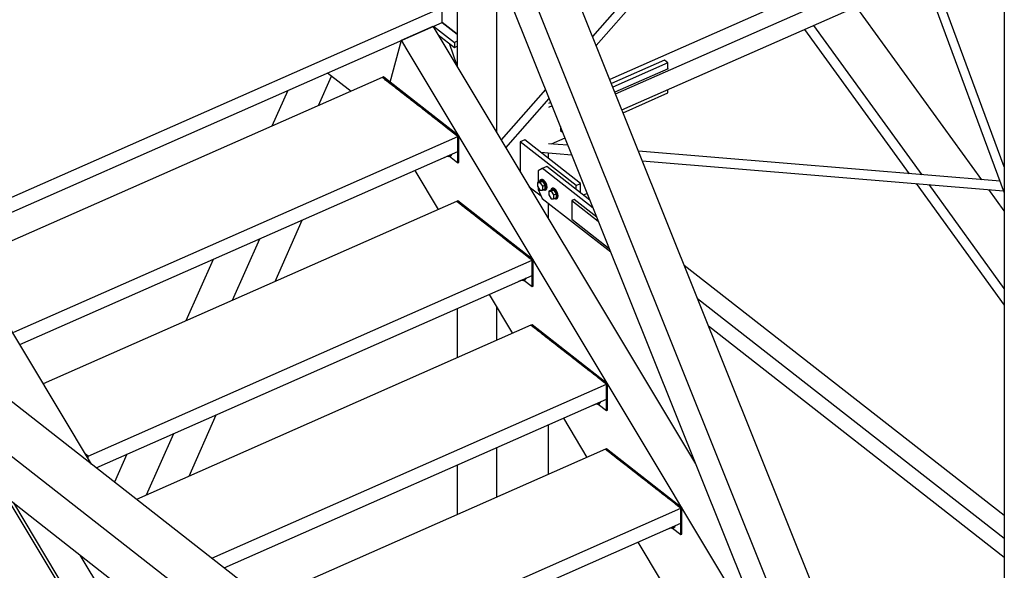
# Paper-space layout 'A0 Advance Steel' of a CAD drawing. Header units: millimetres. Extents: x 292 to 712, y 182 to 776.
# Tile 7 of 61: x 402 to 430, y 379 to 395. Entities that reach past the tile are written whole.
import ezdxf

# ---------------------------------------------------------------- set-up
doc = ezdxf.new("R2010")
doc.units = ezdxf.units.MM
for name, color, linetype in [('AS_Belki', 145, 'CONTINUOUS'), ('AS_Blachy', 30, 'CONTINUOUS'), ('AS_Kraty', 9, 'CONTINUOUS'), ('AS_Schody', 253, 'CONTINUOUS'), ('AS_Sruby', 9, 'CONTINUOUS')]:
    doc.layers.add(name, color=color, linetype=linetype)

psp = doc.layouts.new('A0 Advance Steel')

# ---------------------------------------------------------------- hatches: boundary and pattern name
at = {"layer": 'AS_Kraty', "extrusion": (-7.6233e-17, 0.809331, 0.587353)}
h = psp.add_hatch(dxfattribs=at)
h.set_pattern_fill('GRATE', color=9, scale=0.266667, angle=36.0933, style=0)
h.set_pattern_definition([(36.0933, (-403.17076, -32683.15954), (-0.1246933, 0.171039), []), (126.0933, (-403.17076, -32683.15954), (-0.684156, -0.498773), [])])
h.paths.add_polyline_path([(-413.639, -32680.65), (-413.56, -32680.755), (-414.076, -32681.214), (-414.076, -32687.319), (-414.073, -32687.4), (-414.04, -32687.458), (-407.472, -32696.197), (-403.946, -32693.547), (-403.626, -32693.973), (-396.291, -32688.461), (-393.484, -32686.333), (-390.892, -32682.215), (-390.872, -32682.118), (-390.79, -32681.976), (-390.502, -32681.519), (-390.53, -32681.456), (-399.258, -32669.842)], flags=0)
h = psp.add_hatch(dxfattribs=at)
h.set_pattern_fill('GRATE', color=9, scale=0.266667, angle=36.926, style=0)
h.set_pattern_definition([(36.926, (-406.64341, -32674.21898), (-0.127166, 0.169209), []), (126.926, (-406.6434, -32674.219), (-0.676835, -0.50866), [])])
h.paths.add_polyline_path([(-411.965, -32680.387), (-400.099, -32671.469), (-401.283, -32668.106), (-401.321, -32668.051), (-401.362, -32667.998), (-414.088, -32677.562)], flags=0)
h = psp.add_hatch(dxfattribs=at)
h.set_pattern_fill('GRATE', color=9, scale=0.266667, angle=36.926, style=0)
h.set_pattern_definition([(36.926, (-408.77485, -32671.38286), (-0.127166, 0.169209), []), (126.926, (-408.77485, -32671.3829), (-0.676835, -0.50866), [])])
h.paths.add_polyline_path([(-414.097, -32677.551), (-402.23, -32668.632), (-403.415, -32665.27), (-403.453, -32665.215), (-403.493, -32665.162), (-416.22, -32674.726)], flags=0)
h = psp.add_hatch(dxfattribs=at)
h.set_pattern_fill('GRATE', color=9, scale=0.266667, angle=36.926, style=0)
h.set_pattern_definition([(36.926, (-410.90628, -32668.54674), (-0.127166, 0.169209), []), (126.926, (-410.9063, -32668.54674), (-0.676835, -0.50866), [])])
h.paths.add_polyline_path([(-418.311, -32671.943), (-416.228, -32674.715), (-404.92, -32666.216), (-407.003, -32663.445)], flags=0)
h = psp.add_hatch(dxfattribs=at)
h.set_pattern_fill('GRATE', color=9, scale=0.266667, angle=36.926, style=0)
h.set_pattern_definition([(36.926, (-413.03772, -32665.71062), (-0.127166, 0.169209), []), (126.926, (-413.0377, -32665.7106), (-0.676835, -0.50866), [])])
h.paths.add_polyline_path([(-420.442, -32669.107), (-418.36, -32671.879), (-408.596, -32664.541), (-410.678, -32661.769)], flags=0)

# ---------------------------------------------------------------- linework, layer by layer
at = {"layer": 'AS_Belki', "linetype": 'Continuous', "ltscale": 0.15}
for p, q in [((429.756, 484.716), (429.756, 310.713)), ((429.756, 365.151), (411.565, 410.557)), ((409.869, 409.912), (428.186, 364.192)), ((410.499, 410.087), (428.816, 364.367)), ((423.907, 401.382), (417.95, 394.62)), ((418.053, 394.362), (424.103, 401.229)), ((414.076, 399.412), (414.076, 393.75)), ((426.274, 399.532), (429.756, 390.136)), ((429.756, 390.874), (426.659, 399.231)), ((427.131, 397.219), (418.445, 393.384)), ((415.197, 396.612), (415.197, 391.88)), ((418.612, 392.968), (427.287, 396.798)), ((418.795, 392.51), (427.459, 396.334)), ((429.109, 390.507), (425.512, 395.475)), ((427.397, 390.649), (424.293, 394.936)), ((424.029, 394.82), (427.027, 390.68)), ((410.1, 392.636), (410.474, 393.483)), ((420.118, 393.692), (418.592, 393.018)), ((420.11, 393.698), (420.118, 393.692)), ((409.213, 393.069), (408.761, 392.046)), ((416.607, 393.095), (415.335, 391.651)), ((428.575, 362.824), (390.128, 392.871)), ((415.469, 391.428), (416.71, 392.837)), ((388.849, 392.307), (427.94, 361.756)), ((417.248, 391.495), (416.69, 391.541)), ((416.457, 391.296), (417.357, 391.221)), ((416.69, 391.114), (416.69, 391.277)), ((429.635, 390.463), (419.269, 391.326)), ((388.849, 391.012), (427.94, 360.461)), ((419.379, 391.053), (429.736, 390.19)), ((427.231, 390.399), (429.756, 386.911)), ((429.756, 387.391), (427.601, 390.368)), ((417.802, 390.112), (417.694, 390.065)), ((429.756, 389.613), (429.313, 390.225)), ((416.69, 389.392), (416.69, 389.83)), ((417.423, 389.946), (417.359, 389.917)), ((417.359, 389.917), (418.117, 389.325)), ((417.359, 389.917), (417.359, 389.378)), ((418.071, 389.439), (417.423, 389.946)), ((408.852, 387.591), (409.631, 389.353)), ((417.359, 389.378), (418.432, 388.54)), ((407.633, 387.053), (408.411, 388.815)), ((407.073, 388.224), (406.294, 386.462)), ((429.756, 380.88), (420.582, 388.051)), ((420.962, 387.102), (429.756, 380.229)), ((414.076, 386.82), (414.076, 385.402)), ((415.197, 386.87), (415.197, 385.897)), ((421.277, 386.316), (429.756, 379.689)), ((406.386, 382.007), (407.164, 383.769)), ((416.69, 382.06), (416.69, 383.479)), ((405.166, 381.469), (405.945, 383.231)), ((415.197, 382.82), (415.197, 381.402)), ((404.606, 382.64), (404.25, 381.835)), ((414.076, 382.325), (414.076, 380.907))]:
    psp.add_line(p, q, dxfattribs=at)
at = {"layer": 'AS_Blachy', "linetype": 'Continuous', "ltscale": 0.15}
for p, q in [((420.014, 393.935), (418.493, 393.264)), ((420.11, 393.86), (418.533, 393.164)), ((420.11, 393.86), (420.014, 393.935)), ((420.11, 393.688), (420.11, 393.86)), ((411.957, 393.457), (411.925, 393.442)), ((411.994, 393.389), (411.925, 393.442)), ((412.152, 393.304), (411.957, 393.457)), ((412.022, 393.367), (411.994, 393.389)), ((412.184, 393.24), (412.022, 393.367)), ((414.12, 391.766), (412.152, 393.304)), ((412.321, 393.133), (412.184, 393.24)), ((412.333, 393.124), (412.321, 393.133)), ((412.442, 393.039), (412.333, 393.124)), ((412.451, 393.031), (412.442, 393.039)), ((412.511, 392.985), (412.451, 393.031)), ((412.548, 392.956), (412.511, 392.985)), ((412.632, 392.89), (412.548, 392.956)), ((418.827, 392.43), (420.11, 392.997)), ((420.11, 392.997), (420.11, 393.09)), ((412.666, 392.863), (412.632, 392.89)), ((412.765, 392.786), (412.666, 392.863)), ((412.769, 392.783), (412.765, 392.786)), ((412.824, 392.74), (412.769, 392.783)), ((412.997, 392.605), (412.824, 392.74)), ((416.756, 392.722), (416.69, 392.693)), ((416.796, 392.623), (416.69, 392.576)), ((413.07, 392.548), (412.997, 392.605)), ((413.123, 392.506), (413.07, 392.548)), ((413.129, 392.501), (413.123, 392.506)), ((413.225, 392.426), (413.129, 392.501)), ((413.261, 392.399), (413.225, 392.426)), ((413.351, 392.328), (413.261, 392.399)), ((413.377, 392.308), (413.351, 392.328)), ((413.454, 392.248), (413.377, 392.308)), ((413.509, 392.205), (413.454, 392.248)), ((413.682, 392.07), (413.509, 392.205)), ((413.691, 392.062), (413.682, 392.07)), ((413.808, 391.971), (413.691, 392.062)), ((413.995, 391.825), (413.808, 391.971)), ((414.014, 391.81), (413.995, 391.825)), ((414.088, 391.752), (414.014, 391.81)), ((417.03, 392.039), (417.03, 391.916)), ((417.03, 391.916), (417.101, 391.861)), ((414.088, 391.752), (414.12, 391.766)), ((414.12, 391.011), (414.12, 391.766)), ((416.007, 391.648), (415.88, 391.591)), ((417.482, 390.339), (415.88, 391.591)), ((415.88, 391.591), (415.88, 390.743)), ((417.61, 390.396), (416.007, 391.648)), ((416.775, 391.534), (417.163, 391.706)), ((414.088, 390.997), (414.088, 391.32)), ((413.853, 391.18), (414.088, 390.997)), ((414.088, 390.997), (414.12, 391.011)), ((416.513, 390.832), (416.393, 390.764)), ((416.393, 390.764), (416.393, 390.437)), ((416.641, 390.889), (416.513, 390.832)), ((416.553, 390.801), (416.513, 390.832)), ((417.969, 389.694), (416.553, 390.801)), ((417.878, 389.921), (416.641, 390.889)), ((417.482, 390.339), (417.61, 390.396)), ((417.61, 390.131), (417.61, 390.396)), ((416.14, 390.308), (416.477, 390.045)), ((416.393, 390.298), (416.393, 390.225)), ((416.393, 390.225), (416.513, 389.969)), ((417.482, 390.231), (417.482, 390.339)), ((414.089, 389.902), (414.057, 389.888)), ((416.252, 388.212), (414.089, 389.902)), ((414.111, 389.846), (414.097, 389.857)), ((414.251, 389.737), (414.111, 389.846)), ((416.513, 389.969), (418.473, 388.437)), ((414.275, 389.718), (414.251, 389.737)), ((414.305, 389.694), (414.275, 389.718)), ((414.38, 389.635), (414.305, 389.694)), ((414.417, 389.606), (414.38, 389.635)), ((414.474, 389.562), (414.445, 389.585)), ((414.569, 389.488), (414.474, 389.562)), ((414.589, 389.472), (414.569, 389.488)), ((414.767, 389.333), (414.589, 389.472)), ((414.896, 389.232), (414.767, 389.333)), ((414.9, 389.229), (414.896, 389.232)), ((415.014, 389.14), (414.9, 389.229)), ((415.026, 389.131), (415.014, 389.14)), ((415.079, 389.09), (415.026, 389.131)), ((415.249, 388.957), (415.079, 389.09)), ((415.327, 388.896), (415.249, 388.957)), ((415.357, 388.872), (415.327, 388.896)), ((415.392, 388.844), (415.357, 388.872)), ((415.509, 388.753), (415.392, 388.844)), ((415.585, 388.694), (415.509, 388.753)), ((415.64, 388.65), (415.585, 388.694)), ((415.813, 388.515), (415.64, 388.65)), ((415.823, 388.508), (415.813, 388.515)), ((415.939, 388.417), (415.823, 388.508)), ((416.113, 388.281), (415.939, 388.417)), ((416.155, 388.248), (416.113, 388.281)), ((416.22, 388.198), (416.155, 388.248)), ((416.22, 388.198), (416.252, 388.212)), ((416.252, 387.457), (416.252, 388.212)), ((415.985, 387.626), (416.22, 387.442)), ((416.22, 387.442), (416.22, 387.766)), ((416.22, 387.442), (416.252, 387.457)), ((416.22, 386.348), (416.188, 386.334)), ((416.242, 386.292), (416.188, 386.334)), ((418.383, 384.658), (416.22, 386.348)), ((416.382, 386.182), (416.242, 386.292)), ((416.397, 386.171), (416.382, 386.182)), ((416.506, 386.085), (416.397, 386.171)), ((416.512, 386.081), (416.506, 386.085)), ((416.576, 386.031), (416.512, 386.081)), ((416.606, 386.008), (416.576, 386.031)), ((416.703, 385.932), (416.606, 386.008)), ((416.721, 385.918), (416.703, 385.932)), ((416.929, 385.755), (416.721, 385.918)), ((417.027, 385.679), (416.929, 385.755)), ((417.034, 385.673), (417.027, 385.679)), ((417.144, 385.587), (417.034, 385.673)), ((417.162, 385.573), (417.144, 385.587)), ((417.206, 385.538), (417.162, 385.573)), ((417.336, 385.437), (417.206, 385.538)), ((417.395, 385.391), (417.336, 385.437)), ((417.451, 385.347), (417.395, 385.391)), ((417.5, 385.309), (417.451, 385.347)), ((417.516, 385.296), (417.5, 385.309)), ((417.59, 385.238), (417.516, 385.296)), ((417.631, 385.206), (417.626, 385.21)), ((417.733, 385.127), (417.631, 385.206)), ((417.761, 385.105), (417.733, 385.127)), ((418.071, 384.863), (417.761, 385.105)), ((418.251, 384.721), (418.071, 384.863)), ((418.284, 384.696), (418.251, 384.721)), ((418.351, 384.644), (418.284, 384.696)), ((418.351, 384.644), (418.383, 384.658)), ((418.383, 383.902), (418.383, 384.658)), ((418.351, 383.888), (418.351, 384.212)), ((418.116, 384.072), (418.351, 383.888)), ((418.351, 383.888), (418.383, 383.902)), ((418.352, 382.794), (418.32, 382.78)), ((418.38, 382.732), (418.32, 382.78)), ((420.514, 381.103), (418.352, 382.794)), ((403.493, 382.58), (403.417, 382.64)), ((403.461, 382.566), (403.493, 382.58)), ((403.493, 382.513), (403.493, 382.58)), ((418.438, 382.687), (418.38, 382.732)), ((418.51, 382.631), (418.48, 382.654)), ((418.534, 382.612), (418.51, 382.631)), ((418.631, 382.536), (418.534, 382.612)), ((418.653, 382.519), (418.631, 382.536)), ((418.68, 382.498), (418.653, 382.519)), ((418.749, 382.444), (418.699, 382.483)), ((418.826, 382.384), (418.749, 382.444)), ((418.868, 382.351), (418.826, 382.384)), ((418.958, 382.281), (418.868, 382.351)), ((418.964, 382.276), (418.958, 382.281)), ((419.026, 382.227), (418.964, 382.276)), ((419.041, 382.216), (419.026, 382.227)), ((419.144, 382.135), (419.061, 382.201)), ((419.186, 382.102), (419.144, 382.135)), ((419.276, 382.032), (419.186, 382.102)), ((419.3, 382.013), (419.276, 382.032)), ((419.327, 381.993), (419.3, 382.013)), ((419.415, 381.924), (419.327, 381.993)), ((419.458, 381.89), (419.415, 381.924)), ((419.517, 381.844), (419.458, 381.89)), ((419.575, 381.799), (419.517, 381.844)), ((419.745, 381.665), (419.575, 381.799)), ((419.769, 381.647), (419.745, 381.665)), ((419.871, 381.567), (419.769, 381.647)), ((419.888, 381.554), (419.871, 381.567)), ((419.991, 381.474), (419.888, 381.554)), ((420.005, 381.463), (419.991, 381.474)), ((420.302, 381.231), (420.005, 381.463)), ((420.342, 381.199), (420.302, 381.231)), ((420.383, 381.167), (420.342, 381.199)), ((420.421, 381.137), (420.383, 381.167)), ((420.482, 381.089), (420.421, 381.137)), ((420.482, 381.089), (420.514, 381.103)), ((420.514, 380.348), (420.514, 381.103)), ((420.248, 380.518), (420.482, 380.334)), ((420.482, 380.334), (420.482, 380.658)), ((420.482, 380.334), (420.514, 380.348))]:
    psp.add_line(p, q, dxfattribs=at)
at = {"layer": 'AS_Kraty', "linetype": 'Continuous', "ltscale": 0.15}
for p, q in [((413.639, 395.022), (413.639, 395.454)), ((399.258, 389.106), (413.543, 395.412)), ((399.258, 388.675), (413.639, 395.022)), ((411.925, 393.442), (400.075, 388.212)), ((411.965, 393.411), (411.925, 393.442)), ((412.005, 393.38), (411.965, 393.411)), ((412.086, 393.317), (412.005, 393.38)), ((412.126, 393.286), (412.086, 393.317)), ((412.166, 393.255), (412.126, 393.286)), ((412.206, 393.223), (412.166, 393.255)), ((412.286, 393.161), (412.206, 393.223)), ((412.326, 393.129), (412.286, 393.161)), ((412.366, 393.098), (412.326, 393.129)), ((412.406, 393.067), (412.366, 393.098)), ((412.446, 393.035), (412.406, 393.067)), ((412.486, 393.004), (412.446, 393.035)), ((412.526, 392.973), (412.486, 393.004)), ((412.566, 392.942), (412.526, 392.973)), ((412.606, 392.91), (412.566, 392.942)), ((412.646, 392.879), (412.606, 392.91)), ((412.726, 392.816), (412.646, 392.879)), ((412.766, 392.785), (412.726, 392.816)), ((412.806, 392.754), (412.766, 392.785)), ((412.847, 392.722), (412.806, 392.754)), ((412.927, 392.66), (412.847, 392.722)), ((412.967, 392.629), (412.927, 392.66)), ((413.047, 392.566), (412.967, 392.629)), ((413.087, 392.535), (413.047, 392.566)), ((413.127, 392.503), (413.087, 392.535)), ((413.167, 392.472), (413.127, 392.503)), ((413.247, 392.409), (413.167, 392.472)), ((413.287, 392.378), (413.247, 392.409)), ((413.327, 392.347), (413.287, 392.378)), ((413.367, 392.316), (413.327, 392.347)), ((413.407, 392.284), (413.367, 392.316)), ((413.487, 392.222), (413.407, 392.284)), ((413.527, 392.19), (413.487, 392.222)), ((413.567, 392.159), (413.527, 392.19)), ((413.608, 392.128), (413.567, 392.159)), ((413.688, 392.065), (413.608, 392.128)), ((413.728, 392.034), (413.688, 392.065)), ((413.768, 392.003), (413.728, 392.034)), ((413.808, 391.971), (413.768, 392.003)), ((413.848, 391.94), (413.808, 391.971)), ((413.888, 391.909), (413.848, 391.94)), ((413.928, 391.877), (413.888, 391.909)), ((413.968, 391.846), (413.928, 391.877)), ((414.008, 391.815), (413.968, 391.846)), ((414.048, 391.783), (414.008, 391.815)), ((414.088, 391.752), (414.048, 391.783)), ((401.362, 386.134), (414.088, 391.752)), ((414.088, 391.32), (414.088, 391.752)), ((401.534, 385.779), (414.088, 391.32)), ((414.057, 389.888), (402.207, 384.657)), ((414.097, 389.857), (414.057, 389.888)), ((414.137, 389.826), (414.097, 389.857)), ((414.217, 389.763), (414.137, 389.826)), ((414.257, 389.732), (414.217, 389.763)), ((414.297, 389.7), (414.257, 389.732)), ((414.337, 389.669), (414.297, 389.7)), ((414.417, 389.606), (414.337, 389.669)), ((414.457, 389.575), (414.417, 389.606)), ((414.497, 389.544), (414.457, 389.575)), ((414.537, 389.513), (414.497, 389.544)), ((414.577, 389.481), (414.537, 389.513)), ((414.658, 389.419), (414.577, 389.481)), ((414.698, 389.387), (414.658, 389.419)), ((414.738, 389.356), (414.698, 389.387)), ((414.778, 389.325), (414.738, 389.356)), ((414.858, 389.262), (414.778, 389.325)), ((414.898, 389.231), (414.858, 389.262)), ((414.978, 389.168), (414.898, 389.231)), ((415.018, 389.137), (414.978, 389.168)), ((415.058, 389.106), (415.018, 389.137)), ((415.098, 389.074), (415.058, 389.106)), ((415.178, 389.012), (415.098, 389.074)), ((415.218, 388.98), (415.178, 389.012)), ((415.258, 388.949), (415.218, 388.98)), ((415.338, 388.887), (415.298, 388.918)), ((415.378, 388.855), (415.338, 388.887)), ((415.419, 388.824), (415.378, 388.855)), ((415.499, 388.761), (415.459, 388.793)), ((415.539, 388.73), (415.499, 388.761)), ((415.619, 388.667), (415.539, 388.73)), ((415.659, 388.636), (415.619, 388.667)), ((415.699, 388.605), (415.659, 388.636)), ((415.739, 388.573), (415.699, 388.605)), ((415.819, 388.511), (415.739, 388.573)), ((415.859, 388.48), (415.819, 388.511)), ((415.899, 388.448), (415.859, 388.48)), ((415.939, 388.417), (415.899, 388.448)), ((415.979, 388.386), (415.939, 388.417)), ((416.019, 388.354), (415.979, 388.386)), ((403.493, 382.58), (416.22, 388.198)), ((416.059, 388.323), (416.019, 388.354)), ((416.139, 388.26), (416.059, 388.323)), ((416.18, 388.229), (416.139, 388.26)), ((416.22, 388.198), (416.18, 388.229)), ((416.22, 387.766), (416.22, 388.198)), ((403.72, 382.249), (416.22, 387.766)), ((416.188, 386.334), (404.88, 381.342)), ((416.268, 386.271), (416.228, 386.303)), ((416.348, 386.209), (416.268, 386.271)), ((416.388, 386.177), (416.348, 386.209)), ((416.429, 386.146), (416.388, 386.177)), ((416.469, 386.115), (416.429, 386.146)), ((416.509, 386.084), (416.469, 386.115)), ((416.549, 386.052), (416.509, 386.084)), ((416.589, 386.021), (416.576, 386.031)), ((416.669, 385.958), (416.589, 386.021)), ((416.709, 385.927), (416.669, 385.958)), ((416.789, 385.864), (416.709, 385.927)), ((416.829, 385.833), (416.789, 385.864)), ((416.869, 385.802), (416.829, 385.833)), ((416.909, 385.77), (416.869, 385.802)), ((416.929, 385.755), (416.909, 385.77)), ((416.989, 385.708), (416.949, 385.739)), ((417.029, 385.677), (416.989, 385.708)), ((417.109, 385.614), (417.029, 385.677)), ((417.149, 385.583), (417.109, 385.614)), ((417.189, 385.551), (417.149, 385.583)), ((417.23, 385.52), (417.189, 385.551)), ((417.31, 385.457), (417.23, 385.52)), ((417.35, 385.426), (417.31, 385.457)), ((417.39, 385.395), (417.35, 385.426)), ((417.395, 385.391), (417.39, 385.395)), ((417.47, 385.332), (417.43, 385.364)), ((417.51, 385.301), (417.47, 385.332)), ((417.55, 385.27), (417.51, 385.301)), ((417.59, 385.238), (417.55, 385.27)), ((417.63, 385.207), (417.59, 385.238)), ((417.67, 385.176), (417.63, 385.207)), ((417.75, 385.113), (417.67, 385.176)), ((417.79, 385.082), (417.75, 385.113)), ((417.83, 385.051), (417.79, 385.082)), ((417.87, 385.019), (417.83, 385.051)), ((417.95, 384.957), (417.87, 385.019)), ((417.991, 384.925), (417.95, 384.957)), ((418.071, 384.863), (417.991, 384.925)), ((418.111, 384.831), (418.071, 384.863)), ((418.151, 384.8), (418.111, 384.831)), ((418.191, 384.769), (418.151, 384.8)), ((418.271, 384.706), (418.191, 384.769)), ((407.043, 379.652), (418.351, 384.644)), ((418.311, 384.675), (418.271, 384.706)), ((418.351, 384.644), (418.311, 384.675)), ((418.351, 384.212), (418.351, 384.644)), ((407.396, 379.376), (418.351, 384.212)), ((418.32, 382.78), (408.556, 378.47)), ((418.36, 382.748), (418.32, 382.78)), ((418.4, 382.717), (418.36, 382.748)), ((403.453, 382.611), (403.493, 382.58)), ((418.48, 382.654), (418.4, 382.717)), ((418.52, 382.623), (418.48, 382.654)), ((418.56, 382.592), (418.52, 382.623)), ((418.6, 382.561), (418.56, 382.592)), ((418.64, 382.529), (418.6, 382.561)), ((418.68, 382.498), (418.64, 382.529)), ((418.72, 382.467), (418.68, 382.498)), ((418.8, 382.404), (418.72, 382.467)), ((418.84, 382.373), (418.8, 382.404)), ((418.92, 382.31), (418.84, 382.373)), ((418.96, 382.279), (418.92, 382.31)), ((419.001, 382.248), (418.96, 382.279)), ((419.041, 382.216), (419.001, 382.248)), ((419.061, 382.201), (419.041, 382.216)), ((419.121, 382.154), (419.081, 382.185)), ((419.161, 382.122), (419.121, 382.154)), ((419.241, 382.06), (419.161, 382.122)), ((419.281, 382.028), (419.241, 382.06)), ((419.321, 381.997), (419.281, 382.028)), ((419.361, 381.966), (419.321, 381.997)), ((419.441, 381.903), (419.361, 381.966)), ((419.481, 381.872), (419.441, 381.903)), ((419.521, 381.841), (419.481, 381.872)), ((419.561, 381.809), (419.521, 381.841)), ((419.601, 381.778), (419.561, 381.809)), ((419.641, 381.747), (419.601, 381.778)), ((419.681, 381.715), (419.641, 381.747)), ((419.762, 381.653), (419.681, 381.715)), ((419.802, 381.622), (419.762, 381.653)), ((419.882, 381.559), (419.802, 381.622)), ((419.922, 381.528), (419.882, 381.559)), ((419.962, 381.496), (419.922, 381.528)), ((420.002, 381.465), (419.962, 381.496)), ((420.042, 381.434), (420.002, 381.465)), ((420.082, 381.402), (420.042, 381.434)), ((420.122, 381.371), (420.082, 381.402)), ((420.202, 381.308), (420.122, 381.371)), ((410.719, 376.779), (420.482, 381.089)), ((420.242, 381.277), (420.202, 381.308)), ((420.302, 381.231), (420.242, 381.277)), ((420.362, 381.183), (420.322, 381.215)), ((420.402, 381.152), (420.362, 381.183)), ((420.442, 381.121), (420.402, 381.152)), ((420.482, 381.089), (420.442, 381.121)), ((420.482, 380.658), (420.482, 381.089)), ((411.071, 376.504), (420.482, 380.658))]:
    psp.add_line(p, q, dxfattribs=at)
at = {"layer": 'AS_Schody', "linetype": 'Continuous', "ltscale": 0.15}
for p, q in [((412.476, 394.508), (413.382, 394.908)), ((413.382, 394.908), (413.381, 394.909)), ((420.909, 382.357), (413.382, 394.908)), ((413.392, 394.913), (413.992, 394.444)), ((413.639, 395.022), (414.076, 394.681)), ((414.076, 394.681), (413.639, 395.022)), ((413.525, 394.668), (413.992, 394.304)), ((412.152, 393.304), (412.476, 394.508)), ((412.475, 394.509), (412.476, 394.508)), ((412.638, 394.237), (412.476, 394.508)), ((413.84, 394.423), (414.058, 393.78)), ((414.076, 394.481), (413.992, 394.444)), ((413.992, 394.444), (413.992, 394.304)), ((413.992, 394.304), (414.076, 394.34)), ((420.234, 381.571), (412.638, 394.237)), ((410.357, 393.574), (411.031, 393.048)), ((412.855, 390.776), (413.528, 389.655)), ((403.59, 382.35), (399.685, 388.862)), ((414.986, 387.222), (415.659, 386.1)), ((417.118, 383.668), (417.79, 382.546)), ((401.162, 381.389), (405.933, 373.433)), ((420.514, 381.103), (420.234, 381.571)), ((401.352, 381.241), (405.984, 373.516)), ((422.365, 378.017), (420.514, 381.103)), ((419.249, 380.113), (419.922, 378.992)), ((406.497, 374.359), (403.267, 379.744))]:
    psp.add_line(p, q, dxfattribs=at)
at = {"layer": 'AS_Sruby', "linetype": 'Continuous', "ltscale": 0.15}
for p, q in [((413.711, 391.149), (413.869, 391.219)), ((413.869, 391.219), (413.869, 391.224)), ((413.7, 391.149), (413.711, 391.149)), ((413.711, 391.154), (413.711, 391.149)), ((413.861, 391.183), (413.893, 391.197)), ((416.457, 390.466), (416.377, 390.43)), ((416.377, 390.43), (416.446, 390.43)), ((416.377, 390.43), (416.377, 390.322)), ((416.446, 390.43), (416.526, 390.465)), ((416.446, 390.43), (416.516, 390.322)), ((416.526, 390.465), (416.457, 390.466)), ((416.485, 390.514), (416.458, 390.502)), ((416.516, 390.322), (416.596, 390.357)), ((416.596, 390.357), (416.526, 390.465)), ((416.596, 390.249), (416.596, 390.357)), ((416.377, 390.322), (416.446, 390.214)), ((416.446, 390.214), (416.516, 390.214)), ((416.516, 390.322), (416.516, 390.214)), ((416.516, 390.214), (416.596, 390.249)), ((416.594, 390.213), (416.621, 390.224)), ((416.777, 390.215), (416.697, 390.18)), ((416.697, 390.18), (416.767, 390.18)), ((416.697, 390.18), (416.697, 390.072)), ((416.767, 390.18), (416.847, 390.215)), ((416.767, 390.18), (416.836, 390.071)), ((416.847, 390.215), (416.777, 390.215)), ((416.805, 390.263), (416.779, 390.252)), ((416.836, 390.071), (416.916, 390.107)), ((416.916, 390.107), (416.847, 390.215)), ((416.916, 389.999), (416.916, 390.107)), ((416.697, 390.072), (416.767, 389.964)), ((416.767, 389.964), (416.836, 389.963)), ((416.836, 390.071), (416.836, 389.963)), ((416.836, 389.963), (416.916, 389.999)), ((416.915, 389.962), (416.941, 389.974)), ((415.832, 387.595), (415.842, 387.595)), ((415.842, 387.595), (416, 387.665)), ((415.842, 387.6), (415.842, 387.595)), ((415.992, 387.628), (416.024, 387.643)), ((416, 387.665), (416, 387.669)), ((417.963, 384.041), (417.974, 384.041)), ((417.974, 384.041), (418.131, 384.11)), ((417.974, 384.045), (417.974, 384.041)), ((418.124, 384.074), (418.156, 384.088)), ((418.131, 384.11), (418.131, 384.115)), ((420.095, 380.487), (420.105, 380.487)), ((420.105, 380.487), (420.263, 380.556)), ((420.105, 380.491), (420.105, 380.487)), ((420.255, 380.52), (420.287, 380.534)), ((420.263, 380.556), (420.263, 380.561))]:
    psp.add_line(p, q, dxfattribs=at)
at = {"layer": 'AS_Sruby', "linetype": 'Continuous', "ltscale": 0.15, "extrusion": (-0.799412, -0.352872, 0.486233)}
for centre, radius, start, end in [((-190.942, 260.902, -468.878), 0.2, 328.234, 33.8093), ((-190.942, 260.919, -468.909), 0.2, 2.766, 33.8093), ((-188.911, 261.928, -470.722), 0.16, 322.9975, 217.274), ((-188.911, 261.942, -470.748), 0.16, 2.766, 182.766), ((-188.552, 262.021, -470.89), 0.16, 322.9975, 217.274), ((-188.552, 262.035, -470.915), 0.16, 2.766, 182.766), ((-186.83, 261.152, -469.328), 0.2, 328.234, 33.8093), ((-186.83, 261.169, -469.359), 0.2, 2.766, 33.8094), ((-182.718, 261.403, -469.778), 0.2, 328.2342, 33.8093), ((-182.718, 261.42, -469.808), 0.2, 2.766, 33.8094), ((-178.605, 261.653, -470.228), 0.2, 328.2341, 33.8093), ((-178.605, 261.67, -470.258), 0.2, 2.766, 33.8094)]:
    psp.add_arc(centre, radius, start, end, dxfattribs=at)

doc.saveas('drawing.dxf')
